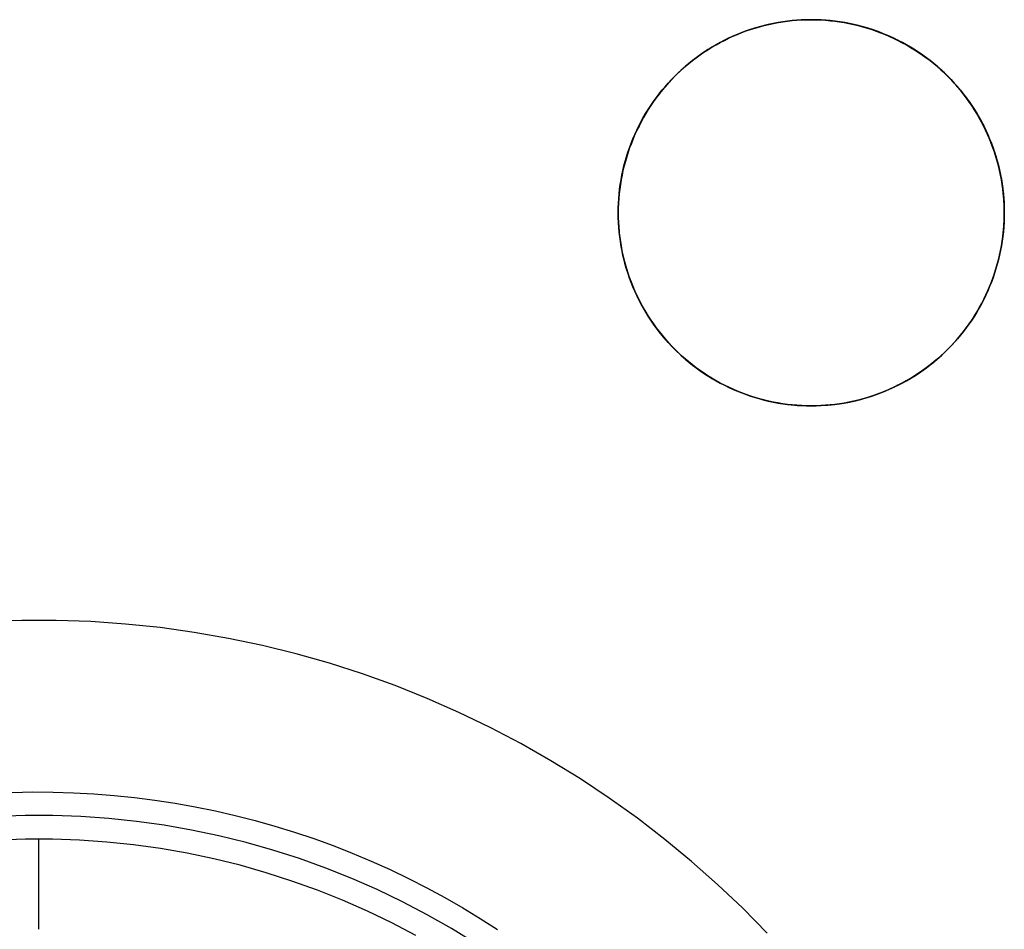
# Model space of a CAD drawing. Header units: millimetres. Extents: x -88 to 88, y -12 to 103.
# Tile 6 of 256: x -78.08 to -74.25, y 14.92 to 18.45. Entities that reach past the tile are written whole.
import ezdxf

# ---------------------------------------------------------------- set-up
doc = ezdxf.new("R2010")
doc.units = ezdxf.units.MM
doc.layers.add('BOTTOM', color=7, linetype='Continuous', true_color=0x7d26cd)
doc.layers.add('TOP', color=7, linetype='Continuous', true_color=0xc80000)

msp = doc.modelspace()

# ---------------------------------------------------------------- linework, layer by layer
at = {"layer": 'BOTTOM', "color": 9, "true_color": 0xc0c0c0}
msp.add_lwpolyline([(-75.1718, 14.9024), (-75.2662, 14.9984), (-75.3638, 15.0911), (-75.4646, 15.1804), (-75.5684, 15.2661), (-75.6751, 15.3482), (-75.7845, 15.4266), (-75.8967, 15.5012), (-76.0113, 15.5718), (-76.1282, 15.6385), (-76.2475, 15.701), (-76.3688, 15.7594), (-76.492, 15.8136), (-76.617, 15.8635), (-76.7437, 15.9091), (-76.8719, 15.9503), (-77.0014, 15.987), (-77.1322, 16.0192), (-77.2639, 16.0469), (-77.3966, 16.07), (-77.5299, 16.0885), (-77.6638, 16.1025), (-77.7981, 16.1118), (-77.9327, 16.1164), (-78.0673, 16.1164), (-78.2019, 16.1118)], dxfattribs=at)
at = {"layer": 'BOTTOM', "color": 9, "true_color": 0xc0c0c0, "extrusion": (1, 0, 0)}
msp.add_lwpolyline([(14.917, -11.5), (16.117, -12.7)], dxfattribs=at)
at = {"layer": 'TOP', "color": 254, "true_color": 0xcad1ee}
for points in [[(-74.25, 17.7), (-74.2504, 17.7259), (-74.2518, 17.7517), (-74.254, 17.7775), (-74.2571, 17.8032), (-74.2611, 17.8288), (-74.266, 17.8542), (-74.2718, 17.8795), (-74.2784, 17.9045), (-74.2859, 17.9293), (-74.2943, 17.9538), (-74.3034, 17.978), (-74.3134, 18.0019), (-74.3243, 18.0254), (-74.3359, 18.0485), (-74.3483, 18.0713), (-74.3615, 18.0935), (-74.3755, 18.1153), (-74.3902, 18.1366), (-74.4056, 18.1574), (-74.4218, 18.1777), (-74.4386, 18.1973), (-74.4561, 18.2164), (-74.4743, 18.2349), (-74.493, 18.2527), (-74.5124, 18.2699), (-74.5324, 18.2864), (-74.5529, 18.3022), (-74.574, 18.3172), (-74.5955, 18.3316), (-74.6176, 18.3452), (-74.64, 18.358), (-74.663, 18.37), (-74.6863, 18.3812), (-74.71, 18.3917), (-74.734, 18.4013), (-74.7584, 18.41), (-74.7831, 18.4179), (-74.808, 18.425), (-74.8331, 18.4312), (-74.8584, 18.4365), (-74.884, 18.441), (-74.9096, 18.4445), (-74.9353, 18.4472), (-74.9612, 18.449), (-74.9871, 18.4499), (-75.0129, 18.4499), (-75.0388, 18.449), (-75.0647, 18.4472), (-75.0904, 18.4445), (-75.116, 18.441), (-75.1416, 18.4365), (-75.1669, 18.4312), (-75.192, 18.425), (-75.2169, 18.4179), (-75.2416, 18.41), (-75.266, 18.4013), (-75.29, 18.3917), (-75.3137, 18.3812), (-75.337, 18.37), (-75.36, 18.358), (-75.3824, 18.3452), (-75.4045, 18.3316), (-75.426, 18.3172), (-75.4471, 18.3022), (-75.4676, 18.2864), (-75.4876, 18.2699), (-75.507, 18.2527), (-75.5257, 18.2349), (-75.5439, 18.2164), (-75.5614, 18.1973), (-75.5782, 18.1777), (-75.5944, 18.1574), (-75.6098, 18.1366), (-75.6245, 18.1153), (-75.6385, 18.0935), (-75.6517, 18.0713), (-75.6641, 18.0485), (-75.6757, 18.0254), (-75.6866, 18.0019), (-75.6966, 17.978), (-75.7057, 17.9538), (-75.7141, 17.9293), (-75.7216, 17.9045), (-75.7282, 17.8795), (-75.734, 17.8542), (-75.7389, 17.8288), (-75.7429, 17.8032), (-75.746, 17.7775), (-75.7482, 17.7517), (-75.7496, 17.7259), (-75.75, 17.7)], [(-75.75, 17.7), (-75.7496, 17.6741), (-75.7482, 17.6483), (-75.746, 17.6225), (-75.7429, 17.5968), (-75.7389, 17.5712), (-75.734, 17.5458), (-75.7282, 17.5205), (-75.7216, 17.4955), (-75.7141, 17.4707), (-75.7057, 17.4462), (-75.6966, 17.422), (-75.6866, 17.3981), (-75.6757, 17.3746), (-75.6641, 17.3515), (-75.6517, 17.3287), (-75.6385, 17.3065), (-75.6245, 17.2847), (-75.6098, 17.2634), (-75.5944, 17.2426), (-75.5782, 17.2223), (-75.5614, 17.2027), (-75.5439, 17.1836), (-75.5257, 17.1651), (-75.507, 17.1473), (-75.4876, 17.1301), (-75.4676, 17.1136), (-75.4471, 17.0978), (-75.426, 17.0828), (-75.4045, 17.0684), (-75.3824, 17.0548), (-75.36, 17.042), (-75.337, 17.03), (-75.3137, 17.0188), (-75.29, 17.0083), (-75.266, 16.9987), (-75.2416, 16.99), (-75.2169, 16.9821), (-75.192, 16.975), (-75.1669, 16.9688), (-75.1416, 16.9635), (-75.116, 16.959), (-75.0904, 16.9555), (-75.0647, 16.9528), (-75.0388, 16.951), (-75.0129, 16.9501), (-74.9871, 16.9501), (-74.9612, 16.951), (-74.9353, 16.9528), (-74.9096, 16.9555), (-74.884, 16.959), (-74.8584, 16.9635), (-74.8331, 16.9688), (-74.808, 16.975), (-74.7831, 16.9821), (-74.7584, 16.99), (-74.734, 16.9987), (-74.71, 17.0083), (-74.6863, 17.0188), (-74.663, 17.03), (-74.64, 17.042), (-74.6176, 17.0548), (-74.5955, 17.0684), (-74.574, 17.0828), (-74.5529, 17.0978), (-74.5324, 17.1136), (-74.5124, 17.1301), (-74.493, 17.1473), (-74.4743, 17.1651), (-74.4561, 17.1836), (-74.4386, 17.2027), (-74.4218, 17.2223), (-74.4056, 17.2426), (-74.3902, 17.2634), (-74.3755, 17.2847), (-74.3615, 17.3065), (-74.3483, 17.3287), (-74.3359, 17.3515), (-74.3243, 17.3746), (-74.3134, 17.3981), (-74.3034, 17.422), (-74.2943, 17.4462), (-74.2859, 17.4707), (-74.2784, 17.4955), (-74.2718, 17.5205), (-74.266, 17.5458), (-74.2611, 17.5712), (-74.2571, 17.5968), (-74.254, 17.6225), (-74.2518, 17.6483), (-74.2504, 17.6741), (-74.25, 17.7)], [(-76.3055, 14.8628), (-76.3978, 14.9197), (-76.4921, 14.9734), (-76.5881, 15.0238), (-76.6858, 15.0708), (-76.7851, 15.1145), (-76.8859, 15.1547), (-76.9879, 15.1914), (-77.0912, 15.2246), (-77.1956, 15.2541), (-77.3009, 15.2801), (-77.407, 15.3024), (-77.5139, 15.321), (-77.6213, 15.336), (-77.7292, 15.3472), (-77.8374, 15.3547), (-77.9458, 15.3584), (-78.0542, 15.3584), (-78.1626, 15.3547)], [(-76.5362, 14.8928), (-76.6294, 14.9417), (-76.7243, 14.9874), (-76.8207, 15.0297), (-76.9185, 15.0688), (-77.0175, 15.1044), (-77.1178, 15.1366), (-77.2191, 15.1653), (-77.3213, 15.1905), (-77.4244, 15.2122), (-77.5281, 15.2302), (-77.6324, 15.2447), (-77.7371, 15.2556), (-77.8421, 15.2629), (-77.9474, 15.2665), (-78.0526, 15.2665), (-78.1579, 15.2629)], [(-78, 14.917), (-78, 15.267)]]:
    msp.add_lwpolyline(points, dxfattribs=at)
at = {"layer": 'TOP', "color": 254, "true_color": 0xcad1ee, "extrusion": (1, 0, 0)}
for points in [[(18.45, 12.4308), (16.95, 12.3775)], [(18.45, 12.4309), (18.45, 12.7313)], [(16.95, 12.3776), (16.95, 12.678)], [(15.267, -11.5), (15.4503, 9.5024)], [(14.3294, -10.9124), (14.917, -11.5)]]:
    msp.add_lwpolyline(points, dxfattribs=at)
at = {"layer": 'TOP', "color": 254, "true_color": 0xcad1ee, "extrusion": (-5.41502e-17, 1, 7.02761e-09)}
msp.add_lwpolyline([(75.75, 12.6756), (75.75, 12.3752)], dxfattribs=at)
at = {"layer": 'TOP', "color": 254, "true_color": 0xcad1ee, "extrusion": (-9.09815e-07, 1, -3.50991e-08)}
msp.add_lwpolyline([(75.75, 12.3751), (74.25, 12.433)], dxfattribs=at)
at = {"layer": 'TOP', "color": 254, "true_color": 0xcad1ee, "extrusion": (-8.27728e-17, 1, 8.77553e-09)}
msp.add_lwpolyline([(74.25, 12.4331), (74.25, 12.7335)], dxfattribs=at)
at = {"layer": 'TOP', "color": 254, "true_color": 0xcad1ee}
for points in [[(-74.25, 17.7, 12.4331), (-74.2502, 17.719, 12.4337), (-74.251, 17.7378, 12.4344), (-74.2521, 17.7566, 12.435), (-74.2538, 17.7752, 12.4356), (-74.2559, 17.7937, 12.4362), (-74.2584, 17.8121, 12.4367), (-74.2614, 17.8304, 12.4372), (-74.2648, 17.8485, 12.4378), (-74.2687, 17.8664, 12.4383), (-74.273, 17.8842, 12.4387), (-74.2777, 17.9018, 12.4392), (-74.2828, 17.9192, 12.4396), (-74.2883, 17.9365, 12.44), (-74.2942, 17.9535, 12.4404), (-74.3004, 17.9704, 12.4407), (-74.3071, 17.9871, 12.4411), (-74.3145, 18.0042, 12.4414), (-74.3222, 18.0211, 12.4417), (-74.3304, 18.0378, 12.442), (-74.3389, 18.0542, 12.4422), (-74.3478, 18.0704, 12.4425), (-74.3571, 18.0863, 12.4427), (-74.3668, 18.102, 12.4429), (-74.3769, 18.1174, 12.443), (-74.3873, 18.1325, 12.4432), (-74.398, 18.1474, 12.4433), (-74.4091, 18.1619, 12.4434), (-74.4206, 18.1762, 12.4435), (-74.4324, 18.1902, 12.4435), (-74.4445, 18.2039, 12.4435), (-74.4569, 18.2173, 12.4435), (-74.4697, 18.2304, 12.4435), (-74.4828, 18.2431, 12.4434), (-74.4962, 18.2556, 12.4434), (-74.5099, 18.2677, 12.4433), (-74.5239, 18.2795, 12.4432), (-74.5381, 18.2909, 12.443), (-74.5527, 18.302, 12.4429), (-74.5676, 18.3128, 12.4427), (-74.5827, 18.3232, 12.4425), (-74.5981, 18.3332, 12.4422), (-74.6137, 18.3429, 12.442), (-74.6297, 18.3522, 12.4417), (-74.6458, 18.3611, 12.4414), (-74.6623, 18.3697, 12.4411), (-74.6789, 18.3778, 12.4407), (-74.6958, 18.3856, 12.4403), (-74.713, 18.3929, 12.4399), (-74.7297, 18.3996, 12.4395), (-74.7465, 18.4059, 12.4391), (-74.7636, 18.4118, 12.4387), (-74.7809, 18.4173, 12.4382), (-74.7983, 18.4224, 12.4377), (-74.816, 18.4271, 12.4372), (-74.8337, 18.4313, 12.4367), (-74.8517, 18.4352, 12.4361), (-74.8698, 18.4386, 12.4355), (-74.8881, 18.4416, 12.4349), (-74.9065, 18.4441, 12.4343), (-74.925, 18.4462, 12.4337), (-74.9436, 18.4479, 12.433), (-74.9624, 18.4491, 12.4323), (-74.9813, 18.4498, 12.4316), (-75.0003, 18.45, 12.4309), (-75.0187, 18.4498, 12.4302), (-75.0371, 18.4491, 12.4294), (-75.0554, 18.4479, 12.4287), (-75.0738, 18.4463, 12.4279), (-75.0921, 18.4443, 12.4272), (-75.1103, 18.4418, 12.4264), (-75.1285, 18.4389, 12.4256), (-75.1466, 18.4355, 12.4247), (-75.1646, 18.4317, 12.4239), (-75.1825, 18.4274, 12.4231), (-75.2003, 18.4227, 12.4222), (-75.2179, 18.4176, 12.4213), (-75.2355, 18.4121, 12.4205), (-75.2529, 18.4061, 12.4196), (-75.2701, 18.3997, 12.4187), (-75.2872, 18.3928, 12.4178), (-75.3041, 18.3856, 12.4169), (-75.3209, 18.3779, 12.4159), (-75.3374, 18.3698, 12.415), (-75.3537, 18.3613, 12.4141), (-75.3698, 18.3524, 12.4131), (-75.3857, 18.3432, 12.4122), (-75.4014, 18.3335, 12.4112), (-75.4168, 18.3235, 12.4103), (-75.432, 18.313, 12.4093), (-75.4469, 18.3023, 12.4084), (-75.4615, 18.2911, 12.4074), (-75.4759, 18.2796, 12.4064), (-75.49, 18.2678, 12.4055), (-75.5038, 18.2556, 12.4045), (-75.5173, 18.2431, 12.4035), (-75.5304, 18.2302, 12.4026), (-75.5433, 18.2171, 12.4016), (-75.5558, 18.2036, 12.4006), (-75.568, 18.1898, 12.3997), (-75.5798, 18.1757, 12.3987), (-75.5913, 18.1613, 12.3978), (-75.6024, 18.1467, 12.3968), (-75.6132, 18.1318, 12.3959), (-75.6236, 18.1166, 12.3949), (-75.6336, 18.1012, 12.394), (-75.6433, 18.0855, 12.3931), (-75.6526, 18.0696, 12.3921), (-75.6614, 18.0535, 12.3912), (-75.6699, 18.0372, 12.3903), (-75.678, 18.0206, 12.3894), (-75.6857, 18.0039, 12.3885), (-75.6929, 17.987, 12.3876), (-75.6998, 17.9699, 12.3868), (-75.7062, 17.9526, 12.3859), (-75.7121, 17.9352, 12.385), (-75.7177, 17.9177, 12.3842), (-75.7228, 17.9, 12.3834), (-75.7275, 17.8822, 12.3826), (-75.7317, 17.8643, 12.3817), (-75.7355, 17.8463, 12.381), (-75.7389, 17.8282, 12.3802), (-75.7418, 17.81, 12.3794), (-75.7443, 17.7918, 12.3787), (-75.7464, 17.7735, 12.3779), (-75.748, 17.7552, 12.3772), (-75.7491, 17.7368, 12.3765), (-75.7498, 17.7184, 12.3759), (-75.75, 17.7, 12.3752)], [(-75.75, 17.7, 12.6756), (-75.7498, 17.7184, 12.6763), (-75.7491, 17.7368, 12.6769), (-75.748, 17.7552, 12.6776), (-75.7464, 17.7735, 12.6784), (-75.7443, 17.7918, 12.6791), (-75.7418, 17.81, 12.6798), (-75.7389, 17.8282, 12.6806), (-75.7355, 17.8463, 12.6814), (-75.7317, 17.8643, 12.6822), (-75.7275, 17.8822, 12.683), (-75.7228, 17.9, 12.6838), (-75.7177, 17.9177, 12.6846), (-75.7121, 17.9352, 12.6855), (-75.7062, 17.9526, 12.6863), (-75.6998, 17.9699, 12.6872), (-75.6929, 17.987, 12.688), (-75.6857, 18.0039, 12.6889), (-75.678, 18.0206, 12.6898), (-75.6699, 18.0372, 12.6907), (-75.6614, 18.0535, 12.6916), (-75.6526, 18.0696, 12.6925), (-75.6433, 18.0855, 12.6935), (-75.6336, 18.1012, 12.6944), (-75.6236, 18.1166, 12.6953), (-75.6132, 18.1318, 12.6963), (-75.6024, 18.1467, 12.6972), (-75.5913, 18.1614, 12.6982), (-75.5798, 18.1757, 12.6991), (-75.5679, 18.1898, 12.7001), (-75.5558, 18.2036, 12.7011), (-75.5432, 18.2171, 12.702), (-75.5304, 18.2303, 12.703), (-75.5172, 18.2431, 12.704), (-75.5037, 18.2556, 12.7049), (-75.49, 18.2678, 12.7059), (-75.4759, 18.2797, 12.7069), (-75.4615, 18.2911, 12.7078), (-75.4469, 18.3023, 12.7088), (-75.432, 18.3131, 12.7097), (-75.4168, 18.3235, 12.7107), (-75.4014, 18.3335, 12.7117), (-75.3857, 18.3432, 12.7126), (-75.3698, 18.3524, 12.7135), (-75.3537, 18.3613, 12.7145), (-75.3374, 18.3698, 12.7154), (-75.3209, 18.3779, 12.7163), (-75.3041, 18.3856, 12.7173), (-75.2872, 18.3928, 12.7182), (-75.2701, 18.3997, 12.7191), (-75.2529, 18.4061, 12.72), (-75.2355, 18.4121, 12.7209), (-75.218, 18.4176, 12.7217), (-75.2003, 18.4227, 12.7226), (-75.1825, 18.4274, 12.7235), (-75.1646, 18.4317, 12.7243), (-75.1466, 18.4355, 12.7251), (-75.1285, 18.4389, 12.726), (-75.1103, 18.4418, 12.7268), (-75.0921, 18.4443, 12.7276), (-75.0738, 18.4463, 12.7283), (-75.0554, 18.4479, 12.7291), (-75.0371, 18.4491, 12.7299), (-75.0187, 18.4498, 12.7306), (-75.0003, 18.45, 12.7313), (-74.9813, 18.4498, 12.732), (-74.9624, 18.4491, 12.7327), (-74.9437, 18.4479, 12.7334), (-74.925, 18.4462, 12.7341), (-74.9065, 18.4442, 12.7347), (-74.8882, 18.4416, 12.7353), (-74.8699, 18.4386, 12.7359), (-74.8518, 18.4352, 12.7365), (-74.8339, 18.4314, 12.7371), (-74.8161, 18.4271, 12.7376), (-74.7985, 18.4224, 12.7381), (-74.7811, 18.4173, 12.7386), (-74.7638, 18.4118, 12.7391), (-74.7467, 18.4059, 12.7395), (-74.7299, 18.3997, 12.7399), (-74.7132, 18.393, 12.7403), (-74.6961, 18.3857, 12.7407), (-74.6792, 18.3779, 12.7411), (-74.6625, 18.3698, 12.7415), (-74.6461, 18.3612, 12.7418), (-74.6299, 18.3523, 12.7421), (-74.6139, 18.343, 12.7424), (-74.5983, 18.3333, 12.7426), (-74.5829, 18.3233, 12.7429), (-74.5677, 18.3129, 12.7431), (-74.5529, 18.3022, 12.7433), (-74.5383, 18.2911, 12.7434), (-74.524, 18.2796, 12.7436), (-74.51, 18.2678, 12.7437), (-74.4963, 18.2557, 12.7438), (-74.4829, 18.2433, 12.7439), (-74.4699, 18.2305, 12.7439), (-74.4571, 18.2174, 12.7439), (-74.4446, 18.2041, 12.7439), (-74.4325, 18.1904, 12.7439), (-74.4207, 18.1764, 12.7439), (-74.4093, 18.1621, 12.7438), (-74.3982, 18.1475, 12.7437), (-74.3874, 18.1327, 12.7436), (-74.377, 18.1176, 12.7434), (-74.3669, 18.1022, 12.7433), (-74.3573, 18.0865, 12.7431), (-74.348, 18.0706, 12.7429), (-74.339, 18.0544, 12.7427), (-74.3305, 18.038, 12.7424), (-74.3223, 18.0213, 12.7421), (-74.3146, 18.0044, 12.7418), (-74.3072, 17.9873, 12.7415), (-74.3005, 17.9706, 12.7411), (-74.2942, 17.9537, 12.7408), (-74.2883, 17.9367, 12.7404), (-74.2828, 17.9194, 12.74), (-74.2777, 17.902, 12.7396), (-74.273, 17.8843, 12.7391), (-74.2687, 17.8665, 12.7387), (-74.2649, 17.8486, 12.7382), (-74.2614, 17.8305, 12.7377), (-74.2584, 17.8122, 12.7371), (-74.2559, 17.7938, 12.7366), (-74.2538, 17.7753, 12.736), (-74.2521, 17.7566, 12.7354), (-74.251, 17.7379, 12.7348), (-74.2502, 17.719, 12.7341), (-74.25, 17.7, 12.7335)], [(-74.25, 17.7, 12.4331), (-74.2502, 17.7184, 12.4337), (-74.2509, 17.7369, 12.4343), (-74.2521, 17.7553, 12.4349), (-74.2537, 17.7736, 12.4355), (-74.2558, 17.7919, 12.4361), (-74.2583, 17.8101, 12.4366), (-74.2613, 17.8283, 12.4372), (-74.2648, 17.8463, 12.4377), (-74.2686, 17.8643, 12.4382), (-74.2729, 17.8822, 12.4387), (-74.2777, 17.9, 12.4391), (-74.2828, 17.9176, 12.4395), (-74.2884, 17.9351, 12.4399), (-74.2944, 17.9525, 12.4403), (-74.3008, 17.9697, 12.4407), (-74.3077, 17.9868, 12.441), (-74.3149, 18.0037, 12.4414), (-74.3225, 18.0204, 12.4417), (-74.3306, 18.037, 12.4419), (-74.339, 18.0533, 12.4422), (-74.3479, 18.0694, 12.4424), (-74.3571, 18.0853, 12.4427), (-74.3667, 18.101, 12.4428), (-74.3767, 18.1165, 12.443), (-74.387, 18.1317, 12.4432), (-74.3977, 18.1466, 12.4433), (-74.4088, 18.1613, 12.4434), (-74.4203, 18.1757, 12.4434), (-74.4321, 18.1898, 12.4435), (-74.4443, 18.2036, 12.4435), (-74.4568, 18.2172, 12.4435), (-74.4697, 18.2304, 12.4435), (-74.4829, 18.2432, 12.4434), (-74.4964, 18.2558, 12.4434), (-74.5102, 18.2679, 12.4433), (-74.5244, 18.2797, 12.4432), (-74.5388, 18.2912, 12.443), (-74.5535, 18.3023, 12.4428), (-74.5684, 18.313, 12.4426), (-74.5836, 18.3234, 12.4424), (-74.599, 18.3334, 12.4422), (-74.6147, 18.343, 12.4419), (-74.6306, 18.3522, 12.4417), (-74.6468, 18.361, 12.4413), (-74.6631, 18.3694, 12.441), (-74.6797, 18.3775, 12.4407), (-74.6964, 18.3851, 12.4403), (-74.7133, 18.3924, 12.4399), (-74.7304, 18.3992, 12.4395), (-74.7476, 18.4056, 12.4391), (-74.765, 18.4116, 12.4386), (-74.7825, 18.4172, 12.4381), (-74.8001, 18.4223, 12.4376), (-74.8179, 18.4271, 12.4371), (-74.8358, 18.4314, 12.4366), (-74.8538, 18.4352, 12.436), (-74.8718, 18.4387, 12.4355), (-74.89, 18.4417, 12.4349), (-74.9082, 18.4442, 12.4342), (-74.9265, 18.4463, 12.4336), (-74.9448, 18.4479, 12.433), (-74.9632, 18.4491, 12.4323), (-74.9816, 18.4498, 12.4316), (-75.0001, 18.45, 12.4309), (-75.0185, 18.4498, 12.4302), (-75.0369, 18.4491, 12.4295), (-75.0553, 18.448, 12.4287), (-75.0736, 18.4464, 12.4279), (-75.0919, 18.4444, 12.4272), (-75.1101, 18.4419, 12.4264), (-75.1283, 18.439, 12.4256), (-75.1463, 18.4356, 12.4248), (-75.1643, 18.4318, 12.4239), (-75.1822, 18.4275, 12.4231), (-75.1999, 18.4229, 12.4222), (-75.2176, 18.4177, 12.4214), (-75.2351, 18.4122, 12.4205), (-75.2525, 18.4062, 12.4196), (-75.2698, 18.3998, 12.4187), (-75.287, 18.3929, 12.4178), (-75.3038, 18.3857, 12.4169), (-75.3206, 18.378, 12.416), (-75.3371, 18.37, 12.415), (-75.3534, 18.3615, 12.4141), (-75.3695, 18.3526, 12.4132), (-75.3854, 18.3433, 12.4122), (-75.4011, 18.3337, 12.4113), (-75.4165, 18.3236, 12.4103), (-75.4317, 18.3132, 12.4093), (-75.4467, 18.3024, 12.4084), (-75.4613, 18.2913, 12.4074), (-75.4757, 18.2798, 12.4065), (-75.4898, 18.268, 12.4055), (-75.5036, 18.2558, 12.4045), (-75.5171, 18.2433, 12.4036), (-75.5302, 18.2304, 12.4026), (-75.543, 18.2173, 12.4016), (-75.5555, 18.2038, 12.4007), (-75.5677, 18.19, 12.3997), (-75.5794, 18.1759, 12.3987), (-75.5909, 18.1615, 12.3978), (-75.602, 18.1469, 12.3968), (-75.6127, 18.1319, 12.3959), (-75.623, 18.1167, 12.3949), (-75.633, 18.1012, 12.394), (-75.6426, 18.0855, 12.3931), (-75.6518, 18.0696, 12.3921), (-75.6606, 18.0534, 12.3912), (-75.6691, 18.037, 12.3903), (-75.6772, 18.0205, 12.3894), (-75.6848, 18.0037, 12.3885), (-75.6921, 17.9868, 12.3876), (-75.6989, 17.9696, 12.3868), (-75.7054, 17.9524, 12.3859), (-75.7114, 17.935, 12.385), (-75.717, 17.9174, 12.3842), (-75.7222, 17.8997, 12.3834), (-75.7269, 17.8819, 12.3826), (-75.7313, 17.864, 12.3817), (-75.7351, 17.8461, 12.381), (-75.7386, 17.828, 12.3802), (-75.7416, 17.8098, 12.3794), (-75.7441, 17.7916, 12.3787), (-75.7462, 17.7734, 12.3779), (-75.7479, 17.7551, 12.3772), (-75.7491, 17.7367, 12.3765), (-75.7498, 17.7184, 12.3759), (-75.75, 17.7, 12.3752)], [(-75.75, 17.7, 12.6756), (-75.7498, 17.7184, 12.6763), (-75.7491, 17.7368, 12.6769), (-75.748, 17.7551, 12.6776), (-75.7464, 17.7735, 12.6784), (-75.7443, 17.7918, 12.6791), (-75.7418, 17.81, 12.6798), (-75.7389, 17.8282, 12.6806), (-75.7356, 17.8462, 12.6814), (-75.7317, 17.8643, 12.6822), (-75.7275, 17.8822, 12.683), (-75.7228, 17.9, 12.6838), (-75.7177, 17.9176, 12.6846), (-75.7122, 17.9352, 12.6854), (-75.7062, 17.9526, 12.6863), (-75.6998, 17.9698, 12.6871), (-75.693, 17.9869, 12.688), (-75.6857, 18.0039, 12.6889), (-75.678, 18.0207, 12.6898), (-75.6699, 18.0372, 12.6907), (-75.6614, 18.0536, 12.6916), (-75.6526, 18.0697, 12.6925), (-75.6433, 18.0856, 12.6935), (-75.6337, 18.1012, 12.6944), (-75.6237, 18.1166, 12.6953), (-75.6133, 18.1317, 12.6963), (-75.6025, 18.1466, 12.6972), (-75.5914, 18.1613, 12.6982), (-75.5799, 18.1756, 12.6991), (-75.5681, 18.1897, 12.7001), (-75.5559, 18.2035, 12.701), (-75.5433, 18.217, 12.702), (-75.5304, 18.2303, 12.703), (-75.5172, 18.2432, 12.704), (-75.5037, 18.2557, 12.7049), (-75.4899, 18.2679, 12.7059), (-75.4758, 18.2798, 12.7069), (-75.4614, 18.2913, 12.7078), (-75.4468, 18.3024, 12.7088), (-75.4319, 18.3132, 12.7098), (-75.4168, 18.3236, 12.7107), (-75.4014, 18.3336, 12.7117), (-75.3857, 18.3432, 12.7126), (-75.3699, 18.3525, 12.7136), (-75.3537, 18.3613, 12.7145), (-75.3374, 18.3698, 12.7154), (-75.3209, 18.3779, 12.7164), (-75.3041, 18.3856, 12.7173), (-75.2871, 18.3929, 12.7182), (-75.27, 18.3997, 12.7191), (-75.2528, 18.4061, 12.72), (-75.2354, 18.4121, 12.7209), (-75.2179, 18.4176, 12.7218), (-75.2002, 18.4227, 12.7226), (-75.1824, 18.4274, 12.7235), (-75.1645, 18.4317, 12.7243), (-75.1465, 18.4355, 12.7252), (-75.1284, 18.4389, 12.726), (-75.1102, 18.4418, 12.7268), (-75.092, 18.4443, 12.7276), (-75.0737, 18.4463, 12.7284), (-75.0554, 18.4479, 12.7291), (-75.037, 18.4491, 12.7299), (-75.0186, 18.4498, 12.7306), (-75.0003, 18.45, 12.7313), (-74.9819, 18.4498, 12.732), (-74.9635, 18.4491, 12.7327), (-74.9452, 18.4479, 12.7334), (-74.9269, 18.4463, 12.734), (-74.9086, 18.4442, 12.7346), (-74.8904, 18.4416, 12.7353), (-74.8722, 18.4386, 12.7358), (-74.8541, 18.4352, 12.7364), (-74.8361, 18.4313, 12.737), (-74.8182, 18.427, 12.7375), (-74.8004, 18.4222, 12.738), (-74.7827, 18.417, 12.7385), (-74.7652, 18.4114, 12.739), (-74.7478, 18.4054, 12.7395), (-74.7305, 18.399, 12.7399), (-74.7134, 18.3921, 12.7403), (-74.6964, 18.3848, 12.7407), (-74.6796, 18.3772, 12.7411), (-74.6631, 18.3691, 12.7414), (-74.6467, 18.3607, 12.7417), (-74.6305, 18.3518, 12.7421), (-74.6146, 18.3426, 12.7423), (-74.5988, 18.333, 12.7426), (-74.5834, 18.323, 12.7428), (-74.5681, 18.3127, 12.7431), (-74.5532, 18.302, 12.7432), (-74.5385, 18.2909, 12.7434), (-74.5241, 18.2795, 12.7436), (-74.51, 18.2677, 12.7437), (-74.4962, 18.2555, 12.7438), (-74.4827, 18.243, 12.7439), (-74.4696, 18.2302, 12.7439), (-74.4567, 18.2171, 12.7439), (-74.4442, 18.2036, 12.7439), (-74.432, 18.1898, 12.7439), (-74.4202, 18.1757, 12.7439), (-74.4087, 18.1613, 12.7438), (-74.3976, 18.1466, 12.7437), (-74.3868, 18.1317, 12.7436), (-74.3764, 18.1165, 12.7434), (-74.3663, 18.1011, 12.7433), (-74.3567, 18.0854, 12.7431), (-74.3474, 18.0695, 12.7429), (-74.3385, 18.0534, 12.7426), (-74.33, 18.0371, 12.7424), (-74.322, 18.0206, 12.7421), (-74.3143, 18.0038, 12.7418), (-74.3071, 17.9869, 12.7415), (-74.3002, 17.9698, 12.7411), (-74.2938, 17.9525, 12.7408), (-74.2878, 17.9351, 12.7404), (-74.2822, 17.9175, 12.74), (-74.2771, 17.8999, 12.7395), (-74.2724, 17.8821, 12.7391), (-74.2682, 17.8642, 12.7386), (-74.2644, 17.8463, 12.7381), (-74.261, 17.8282, 12.7376), (-74.2581, 17.8101, 12.7371), (-74.2556, 17.7919, 12.7365), (-74.2536, 17.7736, 12.7359), (-74.252, 17.7553, 12.7354), (-74.2509, 17.7369, 12.7347), (-74.2502, 17.7185, 12.7341), (-74.25, 17.7, 12.7335)], [(-75.75, 17.7, 12.3752), (-75.7498, 17.6816, 12.3745), (-75.7491, 17.6632, 12.3739), (-75.748, 17.6448, 12.3733), (-75.7464, 17.6265, 12.3727), (-75.7443, 17.6082, 12.3722), (-75.7418, 17.5899, 12.3716), (-75.7389, 17.5718, 12.3711), (-75.7355, 17.5537, 12.3706), (-75.7317, 17.5357, 12.3701), (-75.7275, 17.5177, 12.3696), (-75.7228, 17.4999, 12.3692), (-75.7177, 17.4823, 12.3687), (-75.7121, 17.4647, 12.3683), (-75.7061, 17.4473, 12.368), (-75.6997, 17.43, 12.3676), (-75.6929, 17.4129, 12.3673), (-75.6856, 17.396, 12.3669), (-75.678, 17.3793, 12.3666), (-75.6699, 17.3627, 12.3664), (-75.6614, 17.3464, 12.3661), (-75.6525, 17.3303, 12.3659), (-75.6432, 17.3144, 12.3657), (-75.6336, 17.2987, 12.3655), (-75.6235, 17.2833, 12.3653), (-75.6131, 17.2681, 12.3652), (-75.6023, 17.2532, 12.3651), (-75.5912, 17.2385, 12.365), (-75.5797, 17.2241, 12.3649), (-75.5678, 17.21, 12.3649), (-75.5556, 17.1962, 12.3649), (-75.5431, 17.1827, 12.3649), (-75.5302, 17.1696, 12.3649), (-75.517, 17.1567, 12.3649), (-75.5035, 17.1442, 12.365), (-75.4897, 17.132, 12.3651), (-75.4756, 17.1201, 12.3653), (-75.4612, 17.1086, 12.3654), (-75.4466, 17.0975, 12.3656), (-75.4317, 17.0867, 12.3658), (-75.4165, 17.0763, 12.366), (-75.401, 17.0663, 12.3663), (-75.3854, 17.0566, 12.3665), (-75.3695, 17.0473, 12.3668), (-75.3533, 17.0385, 12.3671), (-75.337, 17.03, 12.3675), (-75.3204, 17.0219, 12.3678), (-75.3037, 17.0142, 12.3682), (-75.2868, 17.007, 12.3686), (-75.2697, 17.0002, 12.369), (-75.2524, 16.9938, 12.3695), (-75.235, 16.9878, 12.3699), (-75.2175, 16.9822, 12.3704), (-75.1998, 16.9771, 12.3709), (-75.182, 16.9725, 12.3714), (-75.1641, 16.9682, 12.372), (-75.146, 16.9644, 12.3725), (-75.1279, 16.961, 12.3731), (-75.1098, 16.9581, 12.3737), (-75.0915, 16.9556, 12.3743), (-75.0732, 16.9536, 12.3749), (-75.0549, 16.952, 12.3756), (-75.0365, 16.9509, 12.3762), (-75.0181, 16.9502, 12.3769), (-74.9997, 16.95, 12.3776), (-74.9813, 16.9502, 12.3784), (-74.9629, 16.9509, 12.3791), (-74.9445, 16.9521, 12.3798), (-74.9262, 16.9537, 12.3806), (-74.9079, 16.9557, 12.3814), (-74.8897, 16.9582, 12.3822), (-74.8715, 16.9611, 12.383), (-74.8534, 16.9645, 12.3838), (-74.8354, 16.9683, 12.3846), (-74.8175, 16.9726, 12.3855), (-74.7997, 16.9773, 12.3863), (-74.782, 16.9824, 12.3872), (-74.7645, 16.9879, 12.3881), (-74.7471, 16.9939, 12.3889), (-74.7299, 17.0003, 12.3898), (-74.7128, 17.0072, 12.3907), (-74.6959, 17.0144, 12.3916), (-74.6791, 17.0221, 12.3925), (-74.6626, 17.0302, 12.3935), (-74.6463, 17.0387, 12.3944), (-74.6302, 17.0476, 12.3953), (-74.6143, 17.0568, 12.3963), (-74.5986, 17.0665, 12.3972), (-74.5832, 17.0765, 12.3982), (-74.568, 17.0869, 12.3991), (-74.5531, 17.0977, 12.4001), (-74.5385, 17.1089, 12.401), (-74.5241, 17.1203, 12.402), (-74.51, 17.1322, 12.4029), (-74.4962, 17.1444, 12.4039), (-74.4828, 17.1569, 12.4049), (-74.4696, 17.1697, 12.4058), (-74.4568, 17.1829, 12.4068), (-74.4442, 17.1964, 12.4077), (-74.4321, 17.2102, 12.4087), (-74.4202, 17.2243, 12.4096), (-74.4087, 17.2387, 12.4106), (-74.3976, 17.2533, 12.4115), (-74.3868, 17.2682, 12.4125), (-74.3764, 17.2834, 12.4134), (-74.3664, 17.2988, 12.4143), (-74.3567, 17.3145, 12.4153), (-74.3474, 17.3304, 12.4162), (-74.3386, 17.3465, 12.4171), (-74.3301, 17.3628, 12.418), (-74.322, 17.3794, 12.4189), (-74.3143, 17.3961, 12.4198), (-74.3071, 17.413, 12.4207), (-74.3002, 17.4301, 12.4215), (-74.2938, 17.4474, 12.4224), (-74.2879, 17.4648, 12.4232), (-74.2823, 17.4823, 12.4241), (-74.2772, 17.5, 12.4249), (-74.2725, 17.5178, 12.4257), (-74.2683, 17.5357, 12.4265), (-74.2645, 17.5537, 12.4273), (-74.2611, 17.5718, 12.4281), (-74.2582, 17.59, 12.4288), (-74.2557, 17.6082, 12.4296), (-74.2536, 17.6265, 12.4303), (-74.252, 17.6448, 12.431), (-74.2509, 17.6632, 12.4317), (-74.2502, 17.6816, 12.4324), (-74.25, 17.7, 12.4331)], [(-74.25, 17.7, 12.7335), (-74.2502, 17.6816, 12.7328), (-74.2509, 17.6632, 12.7321), (-74.252, 17.6448, 12.7314), (-74.2536, 17.6265, 12.7307), (-74.2557, 17.6082, 12.73), (-74.2582, 17.59, 12.7292), (-74.2611, 17.5718, 12.7285), (-74.2645, 17.5537, 12.7277), (-74.2683, 17.5357, 12.7269), (-74.2725, 17.5178, 12.7261), (-74.2772, 17.5, 12.7253), (-74.2823, 17.4823, 12.7245), (-74.2879, 17.4648, 12.7236), (-74.2938, 17.4474, 12.7228), (-74.3002, 17.4301, 12.7219), (-74.3071, 17.413, 12.7211), (-74.3143, 17.3961, 12.7202), (-74.322, 17.3794, 12.7193), (-74.3301, 17.3628, 12.7184), (-74.3386, 17.3465, 12.7175), (-74.3474, 17.3304, 12.7166), (-74.3567, 17.3145, 12.7157), (-74.3664, 17.2988, 12.7148), (-74.3764, 17.2834, 12.7138), (-74.3868, 17.2682, 12.7129), (-74.3976, 17.2533, 12.7119), (-74.4087, 17.2387, 12.711), (-74.4202, 17.2243, 12.7101), (-74.432, 17.2102, 12.7091), (-74.4442, 17.1964, 12.7081), (-74.4567, 17.1829, 12.7072), (-74.4696, 17.1698, 12.7062), (-74.4827, 17.1569, 12.7053), (-74.4962, 17.1444, 12.7043), (-74.51, 17.1322, 12.7033), (-74.5241, 17.1204, 12.7024), (-74.5385, 17.1089, 12.7014), (-74.5531, 17.0977, 12.7005), (-74.568, 17.087, 12.6995), (-74.5832, 17.0765, 12.6986), (-74.5986, 17.0665, 12.6976), (-74.6143, 17.0568, 12.6967), (-74.6302, 17.0476, 12.6957), (-74.6463, 17.0387, 12.6948), (-74.6626, 17.0302, 12.6939), (-74.6791, 17.0221, 12.693), (-74.6959, 17.0144, 12.692), (-74.7128, 17.0072, 12.6911), (-74.7299, 17.0003, 12.6902), (-74.7471, 16.9939, 12.6893), (-74.7645, 16.9879, 12.6885), (-74.782, 16.9824, 12.6876), (-74.7997, 16.9773, 12.6867), (-74.8175, 16.9726, 12.6859), (-74.8354, 16.9683, 12.685), (-74.8534, 16.9645, 12.6842), (-74.8715, 16.9611, 12.6834), (-74.8897, 16.9582, 12.6826), (-74.9079, 16.9557, 12.6818), (-74.9262, 16.9537, 12.681), (-74.9445, 16.9521, 12.6802), (-74.9629, 16.9509, 12.6795), (-74.9813, 16.9502, 12.6788), (-74.9997, 16.95, 12.678), (-75.0187, 16.9502, 12.6773), (-75.0375, 16.9509, 12.6766), (-75.0563, 16.9521, 12.6759), (-75.0749, 16.9537, 12.6753), (-75.0934, 16.9558, 12.6746), (-75.1118, 16.9584, 12.674), (-75.1301, 16.9614, 12.6734), (-75.1482, 16.9648, 12.6728), (-75.1661, 16.9686, 12.6723), (-75.1839, 16.9729, 12.6718), (-75.2015, 16.9776, 12.6712), (-75.2189, 16.9827, 12.6707), (-75.2362, 16.9882, 12.6703), (-75.2533, 16.9941, 12.6698), (-75.2701, 17.0003, 12.6694), (-75.2868, 17.007, 12.669), (-75.3039, 17.0143, 12.6686), (-75.3208, 17.0221, 12.6682), (-75.3375, 17.0302, 12.6678), (-75.3539, 17.0388, 12.6675), (-75.3701, 17.0477, 12.6672), (-75.3861, 17.057, 12.6669), (-75.4017, 17.0667, 12.6666), (-75.4171, 17.0767, 12.6664), (-75.4323, 17.0871, 12.6662), (-75.4471, 17.0978, 12.666), (-75.4617, 17.1089, 12.6658), (-75.476, 17.1204, 12.6657), (-75.49, 17.1322, 12.6655), (-75.5037, 17.1443, 12.6654), (-75.5171, 17.1567, 12.6654), (-75.5301, 17.1695, 12.6653), (-75.5429, 17.1826, 12.6653), (-75.5554, 17.1959, 12.6653), (-75.5675, 17.2096, 12.6653), (-75.5793, 17.2236, 12.6653), (-75.5907, 17.2379, 12.6654), (-75.6018, 17.2525, 12.6655), (-75.6126, 17.2673, 12.6656), (-75.623, 17.2824, 12.6657), (-75.6331, 17.2978, 12.6659), (-75.6427, 17.3135, 12.6661), (-75.652, 17.3294, 12.6663), (-75.661, 17.3456, 12.6665), (-75.6695, 17.362, 12.6667), (-75.6777, 17.3787, 12.667), (-75.6854, 17.3956, 12.6673), (-75.6928, 17.4127, 12.6676), (-75.6995, 17.4294, 12.668), (-75.7058, 17.4463, 12.6683), (-75.7117, 17.4633, 12.6687), (-75.7172, 17.4806, 12.6691), (-75.7223, 17.498, 12.6695), (-75.727, 17.5157, 12.67), (-75.7313, 17.5335, 12.6704), (-75.7351, 17.5514, 12.6709), (-75.7386, 17.5695, 12.6714), (-75.7416, 17.5878, 12.6719), (-75.7441, 17.6062, 12.6725), (-75.7462, 17.6247, 12.6731), (-75.7479, 17.6434, 12.6737), (-75.749, 17.6621, 12.6743), (-75.7498, 17.681, 12.6749), (-75.75, 17.7, 12.6756)], [(-75.75, 17.7, 12.3752), (-75.7498, 17.6816, 12.3745), (-75.7491, 17.6632, 12.3739), (-75.748, 17.6448, 12.3733), (-75.7464, 17.6265, 12.3727), (-75.7443, 17.6082, 12.3721), (-75.7418, 17.5899, 12.3716), (-75.7389, 17.5718, 12.3711), (-75.7355, 17.5537, 12.3706), (-75.7317, 17.5356, 12.3701), (-75.7275, 17.5177, 12.3696), (-75.7228, 17.4999, 12.3691), (-75.7177, 17.4822, 12.3687), (-75.7121, 17.4647, 12.3683), (-75.7061, 17.4473, 12.3679), (-75.6997, 17.43, 12.3676), (-75.6929, 17.4129, 12.3672), (-75.6856, 17.396, 12.3669), (-75.6779, 17.3792, 12.3666), (-75.6699, 17.3626, 12.3663), (-75.6614, 17.3463, 12.3661), (-75.6525, 17.3302, 12.3658), (-75.6433, 17.3143, 12.3656), (-75.6336, 17.2987, 12.3655), (-75.6236, 17.2833, 12.3653), (-75.6132, 17.2682, 12.3652), (-75.6025, 17.2533, 12.3651), (-75.5914, 17.2387, 12.365), (-75.5799, 17.2243, 12.3649), (-75.568, 17.2102, 12.3649), (-75.5558, 17.1964, 12.3649), (-75.5433, 17.1829, 12.3649), (-75.5304, 17.1697, 12.3649), (-75.5172, 17.1568, 12.3649), (-75.5037, 17.1443, 12.365), (-75.4899, 17.1321, 12.3651), (-75.4758, 17.1202, 12.3653), (-75.4614, 17.1087, 12.3654), (-75.4468, 17.0976, 12.3656), (-75.4319, 17.0868, 12.3658), (-75.4168, 17.0764, 12.366), (-75.4014, 17.0664, 12.3662), (-75.3857, 17.0568, 12.3665), (-75.3698, 17.0475, 12.3668), (-75.3537, 17.0387, 12.3671), (-75.3374, 17.0302, 12.3674), (-75.3209, 17.0221, 12.3678), (-75.3041, 17.0144, 12.3682), (-75.2871, 17.0071, 12.3686), (-75.2701, 17.0003, 12.369), (-75.2528, 16.9939, 12.3694), (-75.2354, 16.9879, 12.3699), (-75.2179, 16.9824, 12.3704), (-75.2002, 16.9773, 12.3709), (-75.1824, 16.9726, 12.3714), (-75.1645, 16.9683, 12.3719), (-75.1465, 16.9645, 12.3725), (-75.1284, 16.9611, 12.3731), (-75.1102, 16.9582, 12.3737), (-75.0919, 16.9557, 12.3743), (-75.0736, 16.9537, 12.3749), (-75.0553, 16.9521, 12.3756), (-75.0369, 16.9509, 12.3762), (-75.0186, 16.9502, 12.3769), (-75.0002, 16.95, 12.3776), (-74.9818, 16.9502, 12.3783), (-74.9634, 16.9509, 12.3791), (-74.9451, 16.9521, 12.3798), (-74.9268, 16.9537, 12.3806), (-74.9085, 16.9558, 12.3814), (-74.8903, 16.9584, 12.3821), (-74.8722, 16.9614, 12.383), (-74.8541, 16.9648, 12.3838), (-74.8361, 16.9687, 12.3846), (-74.8182, 16.973, 12.3854), (-74.8004, 16.9778, 12.3863), (-74.7827, 16.983, 12.3872), (-74.7652, 16.9886, 12.388), (-74.7477, 16.9946, 12.3889), (-74.7305, 17.001, 12.3898), (-74.7134, 17.0079, 12.3907), (-74.6964, 17.0151, 12.3916), (-74.6796, 17.0228, 12.3925), (-74.6631, 17.0309, 12.3935), (-74.6467, 17.0393, 12.3944), (-74.6305, 17.0481, 12.3953), (-74.6146, 17.0574, 12.3963), (-74.5989, 17.067, 12.3972), (-74.5834, 17.0769, 12.3982), (-74.5682, 17.0873, 12.3991), (-74.5532, 17.098, 12.4001), (-74.5385, 17.1091, 12.401), (-74.5241, 17.1205, 12.402), (-74.51, 17.1323, 12.4029), (-74.4962, 17.1444, 12.4039), (-74.4828, 17.1569, 12.4049), (-74.4696, 17.1697, 12.4058), (-74.4568, 17.1829, 12.4068), (-74.4443, 17.1964, 12.4077), (-74.4321, 17.2102, 12.4087), (-74.4203, 17.2242, 12.4096), (-74.4088, 17.2386, 12.4106), (-74.3976, 17.2533, 12.4115), (-74.3869, 17.2682, 12.4125), (-74.3765, 17.2833, 12.4134), (-74.3664, 17.2988, 12.4144), (-74.3568, 17.3144, 12.4153), (-74.3475, 17.3303, 12.4162), (-74.3386, 17.3464, 12.4171), (-74.3301, 17.3627, 12.418), (-74.3221, 17.3793, 12.4189), (-74.3144, 17.396, 12.4198), (-74.3071, 17.4129, 12.4207), (-74.3003, 17.43, 12.4215), (-74.2938, 17.4473, 12.4224), (-74.2878, 17.4648, 12.4233), (-74.2823, 17.4823, 12.4241), (-74.2771, 17.5, 12.4249), (-74.2725, 17.5178, 12.4257), (-74.2682, 17.5356, 12.4265), (-74.2644, 17.5536, 12.4273), (-74.261, 17.5717, 12.4281), (-74.2581, 17.5898, 12.4288), (-74.2556, 17.608, 12.4296), (-74.2536, 17.6263, 12.4303), (-74.252, 17.6447, 12.431), (-74.2509, 17.6631, 12.4317), (-74.2502, 17.6815, 12.4324), (-74.25, 17.7, 12.4331)], [(-74.25, 17.7, 12.7335), (-74.2502, 17.6816, 12.7328), (-74.2509, 17.6631, 12.7321), (-74.2521, 17.6448, 12.7314), (-74.2537, 17.6264, 12.7307), (-74.2558, 17.6081, 12.73), (-74.2583, 17.5899, 12.7292), (-74.2613, 17.5717, 12.7285), (-74.2648, 17.5537, 12.7277), (-74.2686, 17.5357, 12.7269), (-74.2729, 17.5178, 12.7261), (-74.2776, 17.5, 12.7253), (-74.2828, 17.4824, 12.7245), (-74.2884, 17.4649, 12.7236), (-74.2944, 17.4475, 12.7228), (-74.3008, 17.4303, 12.7219), (-74.3076, 17.4132, 12.7211), (-74.3149, 17.3963, 12.7202), (-74.3225, 17.3796, 12.7193), (-74.3306, 17.3631, 12.7184), (-74.339, 17.3467, 12.7175), (-74.3478, 17.3306, 12.7166), (-74.3571, 17.3147, 12.7157), (-74.3667, 17.299, 12.7148), (-74.3766, 17.2836, 12.7138), (-74.387, 17.2684, 12.7129), (-74.3977, 17.2534, 12.712), (-74.4088, 17.2387, 12.711), (-74.4203, 17.2243, 12.7101), (-74.4321, 17.2102, 12.7091), (-74.4443, 17.1964, 12.7081), (-74.4568, 17.1829, 12.7072), (-74.4697, 17.1696, 12.7062), (-74.483, 17.1566, 12.7052), (-74.4966, 17.144, 12.7043), (-74.5105, 17.1317, 12.7033), (-74.5247, 17.1198, 12.7023), (-74.5391, 17.1083, 12.7014), (-74.5538, 17.0971, 12.7004), (-74.5688, 17.0864, 12.6995), (-74.5839, 17.076, 12.6985), (-74.5993, 17.066, 12.6976), (-74.615, 17.0564, 12.6966), (-74.6308, 17.0472, 12.6957), (-74.6469, 17.0383, 12.6948), (-74.6631, 17.0299, 12.6938), (-74.6796, 17.0219, 12.6929), (-74.6962, 17.0143, 12.692), (-74.713, 17.0071, 12.6911), (-74.73, 17.0003, 12.6902), (-74.7472, 16.9939, 12.6893), (-74.7645, 16.9879, 12.6885), (-74.7819, 16.9824, 12.6876), (-74.7995, 16.9773, 12.6867), (-74.8173, 16.9726, 12.6859), (-74.8351, 16.9683, 12.685), (-74.8531, 16.9645, 12.6842), (-74.8711, 16.9611, 12.6834), (-74.8893, 16.9582, 12.6826), (-74.9076, 16.9557, 12.6818), (-74.926, 16.9537, 12.681), (-74.9444, 16.9521, 12.6803), (-74.9629, 16.9509, 12.6795), (-74.9815, 16.9502, 12.6788), (-75.0001, 16.95, 12.678), (-75.0185, 16.9502, 12.6773), (-75.037, 16.9509, 12.6766), (-75.0553, 16.952, 12.676), (-75.0737, 16.9536, 12.6753), (-75.0919, 16.9557, 12.6747), (-75.1101, 16.9581, 12.6741), (-75.1283, 16.961, 12.6735), (-75.1463, 16.9644, 12.6729), (-75.1643, 16.9682, 12.6723), (-75.1821, 16.9724, 12.6718), (-75.1999, 16.9771, 12.6713), (-75.2176, 16.9822, 12.6708), (-75.2351, 16.9878, 12.6703), (-75.2525, 16.9938, 12.6698), (-75.2698, 17.0002, 12.6694), (-75.2869, 17.007, 12.669), (-75.3038, 17.0143, 12.6686), (-75.3205, 17.022, 12.6682), (-75.3371, 17.03, 12.6678), (-75.3534, 17.0385, 12.6675), (-75.3695, 17.0474, 12.6672), (-75.3854, 17.0567, 12.6669), (-75.4011, 17.0663, 12.6667), (-75.4165, 17.0764, 12.6664), (-75.4317, 17.0868, 12.6662), (-75.4467, 17.0976, 12.666), (-75.4613, 17.1087, 12.6658), (-75.4757, 17.1202, 12.6657), (-75.4898, 17.132, 12.6655), (-75.5036, 17.1442, 12.6654), (-75.5171, 17.1567, 12.6654), (-75.5302, 17.1696, 12.6653), (-75.543, 17.1827, 12.6653), (-75.5555, 17.1962, 12.6653), (-75.5677, 17.21, 12.6653), (-75.5794, 17.2241, 12.6653), (-75.5909, 17.2385, 12.6654), (-75.602, 17.2532, 12.6655), (-75.6127, 17.2681, 12.6656), (-75.623, 17.2833, 12.6657), (-75.633, 17.2988, 12.6659), (-75.6426, 17.3145, 12.6661), (-75.6518, 17.3305, 12.6663), (-75.6606, 17.3466, 12.6665), (-75.6691, 17.363, 12.6668), (-75.6772, 17.3796, 12.6671), (-75.6848, 17.3963, 12.6674), (-75.6921, 17.4133, 12.6677), (-75.6989, 17.4304, 12.668), (-75.7054, 17.4476, 12.6684), (-75.7114, 17.4651, 12.6688), (-75.717, 17.4826, 12.6692), (-75.7222, 17.5003, 12.6696), (-75.7269, 17.5181, 12.67), (-75.7313, 17.536, 12.6705), (-75.7351, 17.554, 12.671), (-75.7386, 17.572, 12.6715), (-75.7416, 17.5902, 12.672), (-75.7441, 17.6084, 12.6726), (-75.7462, 17.6267, 12.6731), (-75.7479, 17.645, 12.6737), (-75.7491, 17.6633, 12.6743), (-75.7498, 17.6816, 12.675), (-75.75, 17.7, 12.6756)], [(-78.1037, 15.4486, 9.4982), (-78.0245, 15.4502, 9.5014), (-77.9451, 15.4498, 9.5046), (-77.8658, 15.4475, 9.5077), (-77.7866, 15.4433, 9.5107), (-77.7074, 15.4371, 9.5137), (-77.6284, 15.429, 9.5165), (-77.5496, 15.4189, 9.5193), (-77.4711, 15.4069, 9.522), (-77.3928, 15.3929, 9.5247), (-77.3149, 15.3771, 9.5272), (-77.2374, 15.3593, 9.5297), (-77.1603, 15.3396, 9.532), (-77.0836, 15.318, 9.5343), (-77.0075, 15.2945, 9.5365), (-76.932, 15.2691, 9.5386), (-76.8571, 15.2419, 9.5406), (-76.7828, 15.2128, 9.5425), (-76.7092, 15.1818, 9.5443), (-76.6364, 15.1491, 9.546), (-76.5645, 15.1146, 9.5476), (-76.4934, 15.0782, 9.5491), (-76.4232, 15.0402, 9.5505), (-76.354, 15.0004, 9.5519), (-76.2858, 14.959, 9.5531), (-76.2186, 14.9158, 9.5542)]]:
    msp.add_polyline3d(points, dxfattribs=at)

doc.saveas('drawing.dxf')
